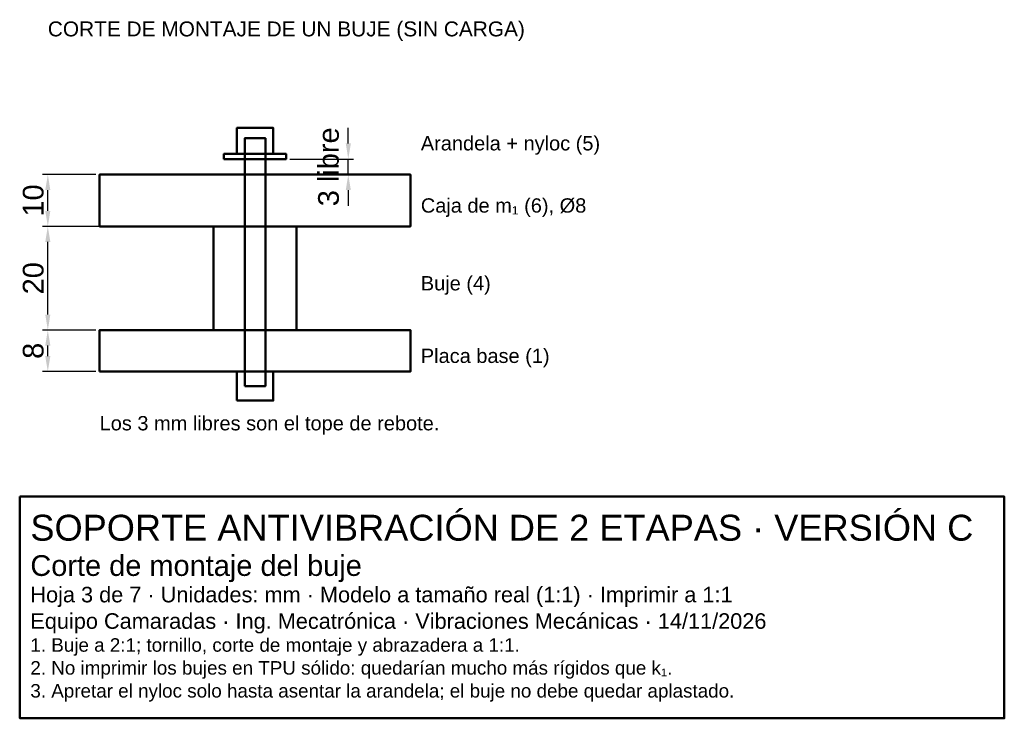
# Model space of a CAD drawing. Header units: millimetres. Extents: x 151 to 341, y -206 to -71.
import ezdxf

# ---------------------------------------------------------------- set-up
doc = ezdxf.new("R2010")
doc.units = ezdxf.units.MM
doc.header["$LTSCALE"] = 2
for name, color, linetype, lineweight in [('CONTORNO', 7, 'Continuous', 50), ('COTAS', 4, 'Continuous', 18), ('TEXTO', 3, 'Continuous', 25)]:
    doc.layers.add(name, color=color, linetype=linetype, lineweight=lineweight)
doc.styles.get("Standard").update_dxf_attribs({"font": 'arial.ttf'})
doc.dimstyles.new('PLANO', dxfattribs={"dimtxt": 4, "dimasz": 3, "dimexe": 1, "dimexo": 0.7, "dimgap": 0.8, "dimtad": 1, "dimdec": 1, "dimdsep": 46, "dimtxsty": 'Standard', "dimcen": 2.5, "dimclrd": 256, "dimclre": 256, "dimclrt": 256, "dimazin": 3, "dimtfac": 1, "dimtmove": 0, "dimatfit": 3})

msp = doc.modelspace()

# ---------------------------------------------------------------- linework, layer by layer
at = {"layer": 'CONTORNO'}
for points in [[(193.17, -97.33), (200.17, -97.33), (200.17, -92.33), (193.17, -92.33)], [(194.67, -142.13), (198.67, -142.13), (198.67, -94.33), (194.67, -94.33)], [(190.67, -98.33), (202.67, -98.33), (202.67, -97.33), (190.67, -97.33)], [(166.67, -111.33), (226.67, -111.33), (226.67, -101.33), (166.67, -101.33)], [(188.67, -131.33), (204.67, -131.33), (204.67, -111.33), (188.67, -111.33)], [(166.67, -139.33), (226.67, -139.33), (226.67, -131.33), (166.67, -131.33)], [(193.17, -144.93), (200.17, -144.93), (200.17, -139.33), (193.17, -139.33)], [(151.3, -163.45), (341.3, -163.45), (341.3, -206.21), (151.3, -206.21)]]:
    msp.add_lwpolyline(points, close=True, dxfattribs=at)

# ---------------------------------------------------------------- texts
at = {"layer": 'TEXTO'}
for s, height, p in [('CORTE DE MONTAJE DE UN BUJE (SIN CARGA)', 2.88, (156.67, -74.67)), ('Arandela + nyloc (5)', 2.76, (228.67, -96.67)), ('Caja de m₁ (6), Ø8', 2.76, (228.67, -108.67)), ('Buje (4)', 2.76, (228.67, -123.67)), ('Placa base (1)', 2.76, (228.67, -137.67)), ('Los 3 mm libres son el tope de rebote.', 2.76, (166.67, -150.67)), ('SOPORTE ANTIVIBRACIÓN DE 2 ETAPAS · VERSIÓN C', 5, (153.3, -171.95)), ('Corte de montaje del buje', 4, (153.3, -178.75)), ('Hoja 3 de 7 · Unidades: mm · Modelo a tamaño real (1:1) · Imprimir a 1:1', 3, (153.3, -183.85)), ('Equipo Camaradas · Ing. Mecatrónica · Vibraciones Mecánicas · 14/11/2026', 3, (153.3, -188.95)), ('1. Buje a 2:1; tornillo, corte de montaje y abrazadera a 1:1.', 2.6, (153.3, -193.37)), ('2. No imprimir los bujes en TPU sólido: quedarían mucho más rígidos que k₁.', 2.6, (153.3, -197.79)), ('3. Apretar el nyloc solo hasta asentar la arandela; el buje no debe quedar aplastado.', 2.6, (153.3, -202.21))]:
    msp.add_text(s, height=height, dxfattribs=at).set_placement(p)

# ---------------------------------------------------------------- dimensions: what is measured, and where the dimension line sits
at = {"layer": 'COTAS'}
msp.add_linear_dim(base=(214.67, -101.33), p1=(202.67, -101.33), p2=(202.67, -98.33), angle=90, text='3 libre', dimstyle='PLANO', dxfattribs=at).render()
for base, p1, p2 in [((156.67, -111.33), (166.67, -111.33), (166.67, -101.33)), ((156.67, -131.33), (166.67, -131.33), (188.67, -111.33)), ((156.67, -139.33), (166.67, -139.33), (166.67, -131.33))]:
    msp.add_linear_dim(base=base, p1=p1, p2=p2, angle=90, dimstyle='PLANO', dxfattribs=at).render()

doc.saveas('drawing.dxf')
